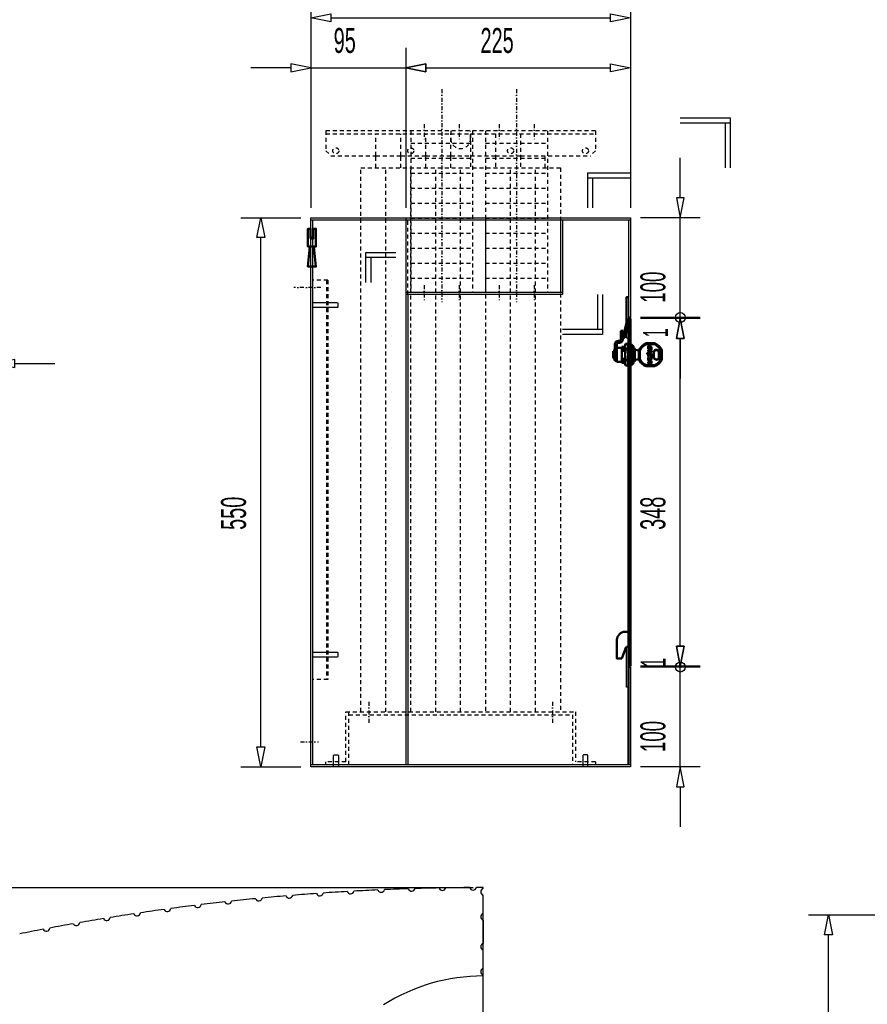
# Model space of a CAD drawing. Extents: x -12664 to -8584, y 4186 to 7036.
# Tile 14 of 35: x -11086 to -10237, y 5471 to 6457. Entities that reach past the tile are written whole.
import ezdxf
from ezdxf.enums import TextEntityAlignment as Align

# ---------------------------------------------------------------- set-up
doc = ezdxf.new("R2010")
doc.units = 0
doc.header["$MEASUREMENT"] = 0
doc.linetypes.add('DASHDOT', pattern=[8.5, 4, -2, 0.5, -2])
doc.linetypes.add('HIDDEN', pattern=[7, 4, -3])
doc.layers.get('0').update_dxf_attribs({"linetype": 'CONTINUOUS'})
for name, color, linetype in [('DIM49', 4, 'CONTINUOUS'), ('LE_GREEN', 3, 'CONTINUOUS'), ('LE_HIDDEN', 7, 'CONTINUOUS'), ('LE_MIDDLE', 7, 'CONTINUOUS'), ('LE_RED', 1, 'CONTINUOUS'), ('TXT_DIM49', 2, 'CONTINUOUS')]:
    doc.layers.add(name, color=color, linetype=linetype)
doc.layers.add('LE_ALL', color=7, linetype='CONTINUOUS', lineweight=50)

# ---------------------------------------------------------------- blocks, each defined once
blk = doc.blocks.new('_D11', base_point=(-10474.14, 5708.37))
at = {"layer": 'DIM49', "color": 1}
for p, q in [((-10404.14, 5808.37), (-10464.14, 5808.37)), ((-10424.14, 5708.37), (-10424.14, 5808.37)), ((-10404.14, 5708.37), (-10464.14, 5708.37)), ((-10424.14, 5708.37), (-10428.14, 5688.37)), ((-10420.14, 5688.37), (-10424.14, 5708.37)), ((-10428.14, 5688.37), (-10420.14, 5688.37)), ((-10424.14, 5688.37), (-10424.14, 5648.37))]:
    blk.add_line(p, q, dxfattribs=at)
blk.add_circle((-10424.14, 5808.37), 5, dxfattribs=at)
at = {"layer": 'TXT_DIM49', "width": 0.557}
blk.add_text('100', height=25, rotation=90, dxfattribs=at).set_placement((-10439.14, 5738.82), align=Align.CENTER)
blk = doc.blocks.new('_D12', base_point=(-10474.14, 5808.37))
at = {"layer": 'DIM49', "color": 1}
for p, q in [((-10424.14, 5829.37), (-10424.14, 5869.37)), ((-10420.14, 5829.37), (-10428.14, 5829.37)), ((-10428.14, 5829.37), (-10424.14, 5809.37)), ((-10424.14, 5809.37), (-10420.14, 5829.37)), ((-10404.14, 5809.37), (-10464.14, 5809.37)), ((-10404.14, 5808.37), (-10464.14, 5808.37)), ((-10424.14, 5808.37), (-10424.14, 5809.37))]:
    blk.add_line(p, q, dxfattribs=at)
at = {"layer": 'TXT_DIM49', "width": 0.479}
blk.add_text('1', height=25, rotation=90, dxfattribs=at).set_placement((-10438.92, 5813.02), align=Align.CENTER)
blk = doc.blocks.new('_D13', base_point=(-10474.14, 5809.37))
at = {"layer": 'DIM49', "color": 1}
for p, q in [((-10404.14, 6157.37), (-10464.14, 6157.37)), ((-10428.14, 6137.37), (-10424.14, 6157.37)), ((-10424.14, 6157.37), (-10420.14, 6137.37)), ((-10420.14, 6137.37), (-10428.14, 6137.37)), ((-10424.14, 5829.37), (-10424.14, 6137.37)), ((-10424.14, 5809.37), (-10428.14, 5829.37)), ((-10428.14, 5829.37), (-10420.14, 5829.37)), ((-10420.14, 5829.37), (-10424.14, 5809.37)), ((-10404.14, 5809.37), (-10464.14, 5809.37))]:
    blk.add_line(p, q, dxfattribs=at)
at = {"layer": 'TXT_DIM49', "width": 0.596}
blk.add_text('348', height=25, rotation=90, dxfattribs=at).set_placement((-10439.14, 5962.35), align=Align.CENTER)
blk = doc.blocks.new('_D14', base_point=(-10474.14, 6157.37))
at = {"layer": 'DIM49', "color": 1}
for p, q in [((-10424.14, 6158.37), (-10424.14, 6199.37)), ((-10404.14, 6158.37), (-10464.14, 6158.37)), ((-10404.14, 6157.37), (-10464.14, 6157.37)), ((-10424.14, 6157.37), (-10428.14, 6137.37)), ((-10424.14, 6157.37), (-10424.14, 6158.37)), ((-10420.14, 6137.37), (-10424.14, 6157.37)), ((-10428.14, 6137.37), (-10420.14, 6137.37)), ((-10424.14, 6137.37), (-10424.14, 6097.37))]:
    blk.add_line(p, q, dxfattribs=at)
blk.add_circle((-10424.14, 6158.37), 5, dxfattribs=at)
at = {"layer": 'TXT_DIM49', "width": 0.479}
blk.add_text('1', height=25, rotation=90, dxfattribs=at).set_placement((-10436.6, 6143.06), align=Align.CENTER)
blk = doc.blocks.new('_D15', base_point=(-10474.14, 6158.37))
at = {"layer": 'DIM49', "color": 1}
for p, q in [((-10424.14, 6278.37), (-10424.14, 6318.37)), ((-10420.14, 6278.37), (-10428.14, 6278.37)), ((-10428.14, 6278.37), (-10424.14, 6258.37)), ((-10424.14, 6258.37), (-10420.14, 6278.37)), ((-10404.14, 6258.37), (-10464.14, 6258.37)), ((-10424.14, 6158.37), (-10424.14, 6258.37)), ((-10404.14, 6158.37), (-10464.14, 6158.37))]:
    blk.add_line(p, q, dxfattribs=at)
at = {"layer": 'TXT_DIM49', "width": 0.557}
blk.add_text('100', height=25, rotation=90, dxfattribs=at).set_placement((-10439.14, 6188.82), align=Align.CENTER)
blk = doc.blocks.new('_D16', base_point=(-10794.14, 5708.37))
at = {"layer": 'DIM49', "color": 1}
for p, q in [((-10864.14, 6258.37), (-10804.14, 6258.37)), ((-10848.14, 6238.37), (-10844.14, 6258.37)), ((-10844.14, 6258.37), (-10840.14, 6238.37)), ((-10840.14, 6238.37), (-10848.14, 6238.37)), ((-10844.14, 5728.37), (-10844.14, 6238.37)), ((-10844.14, 5708.37), (-10848.14, 5728.37)), ((-10848.14, 5728.37), (-10840.14, 5728.37)), ((-10840.14, 5728.37), (-10844.14, 5708.37)), ((-10864.14, 5708.37), (-10804.14, 5708.37))]:
    blk.add_line(p, q, dxfattribs=at)
at = {"layer": 'TXT_DIM49', "width": 0.596}
blk.add_text('550', height=25, rotation=90, dxfattribs=at).set_placement((-10859.14, 5962.35), align=Align.CENTER)
blk = doc.blocks.new('_D17', base_point=(-10794.14, 6258.37))
at = {"layer": 'DIM49', "color": 1}
for p, q in [((-10794.14, 6428.37), (-10794.14, 6268.37)), ((-10699.14, 6428.37), (-10699.14, 6268.37)), ((-10794.14, 6408.37), (-10814.14, 6412.37)), ((-10814.14, 6412.37), (-10814.14, 6404.37)), ((-10679.14, 6412.37), (-10699.14, 6408.37)), ((-10679.14, 6404.37), (-10679.14, 6412.37)), ((-10814.14, 6408.37), (-10854.14, 6408.37)), ((-10814.14, 6404.37), (-10794.14, 6408.37)), ((-10794.14, 6408.37), (-10699.14, 6408.37)), ((-10699.14, 6408.37), (-10679.14, 6404.37)), ((-10679.14, 6408.37), (-10639.14, 6408.37))]:
    blk.add_line(p, q, dxfattribs=at)
at = {"layer": 'TXT_DIM49', "width": 0.596}
blk.add_text('95', height=25, rotation=360, dxfattribs=at).set_placement((-10760.21, 6423.37), align=Align.CENTER)
blk = doc.blocks.new('_D18', base_point=(-10699.14, 6258.37))
at = {"layer": 'DIM49', "color": 1}
for p, q in [((-10699.14, 6428.37), (-10699.14, 6268.37)), ((-10474.14, 6428.37), (-10474.14, 6268.37)), ((-10699.14, 6408.37), (-10679.14, 6412.37)), ((-10679.14, 6412.37), (-10679.14, 6404.37)), ((-10494.14, 6404.37), (-10494.14, 6412.37)), ((-10494.14, 6412.37), (-10474.14, 6408.37)), ((-10679.14, 6404.37), (-10699.14, 6408.37)), ((-10679.14, 6408.37), (-10494.14, 6408.37)), ((-10474.14, 6408.37), (-10494.14, 6404.37))]:
    blk.add_line(p, q, dxfattribs=at)
at = {"layer": 'TXT_DIM49', "width": 0.596}
blk.add_text('225', height=25, rotation=360, dxfattribs=at).set_placement((-10607.65, 6423.37), align=Align.CENTER)
blk = doc.blocks.new('_D19', base_point=(-10794.14, 6258.37))
at = {"layer": 'DIM49', "color": 1}
for p, q in [((-10794.14, 6478.37), (-10794.14, 6268.37)), ((-10474.14, 6478.37), (-10474.14, 6268.37)), ((-10794.14, 6458.37), (-10774.14, 6462.37)), ((-10774.14, 6462.37), (-10774.14, 6454.37)), ((-10494.14, 6454.37), (-10494.14, 6462.37)), ((-10494.14, 6462.37), (-10474.14, 6458.37)), ((-10774.14, 6454.37), (-10794.14, 6458.37)), ((-10774.14, 6458.37), (-10494.14, 6458.37)), ((-10474.14, 6458.37), (-10494.14, 6454.37))]:
    blk.add_line(p, q, dxfattribs=at)
at = {"layer": 'TXT_DIM49', "width": 0.596}
blk.add_text('320', height=25, rotation=360, dxfattribs=at).set_placement((-10655.15, 6473.37), align=Align.CENTER)
blk = doc.blocks.new('_D20', base_point=(-12593.77, 4511.1))
at = {"layer": 'DIM49', "color": 1}
blk.add_line((-10621.54, 5117.52), (-10621.54, 5577.52), dxfattribs=at)
blk = doc.blocks.new('_D21', base_point=(-12324.64, 4337.99))
at = {"layer": 'DIM49', "color": 1}
blk.add_line((-11744.64, 5587.52), (-10631.54, 5587.52), dxfattribs=at)
blk = doc.blocks.new('_D26', base_point=(-10851.85, 4310.78))
at = {"layer": 'DIM49', "color": 1}
for p, q in [((-10295.79, 5560.31), (-9158.75, 5560.31)), ((-10279.79, 5540.31), (-10275.79, 5560.31)), ((-10275.79, 5560.31), (-10271.79, 5540.31)), ((-10271.79, 5540.31), (-10279.79, 5540.31)), ((-10275.79, 4330.78), (-10275.79, 5540.31))]:
    blk.add_line(p, q, dxfattribs=at)
blk = doc.blocks.new('_D34', base_point=(-11158.24, 6136.36))
at = {"layer": 'DIM49', "color": 1}
for p, q in [((-11158.24, 6092.44), (-11158.24, 6126.36)), ((-11110.49, 6092.44), (-11110.49, 6126.36)), ((-11158.24, 6112.44), (-11178.24, 6116.44)), ((-11178.24, 6116.44), (-11178.24, 6108.44)), ((-11090.49, 6116.44), (-11110.49, 6112.44)), ((-11090.49, 6108.44), (-11090.49, 6116.44)), ((-11178.24, 6112.44), (-11218.24, 6112.44)), ((-11178.24, 6108.44), (-11158.24, 6112.44)), ((-11158.24, 6112.44), (-11110.49, 6112.44)), ((-11110.49, 6112.44), (-11090.49, 6108.44)), ((-11090.49, 6112.44), (-11050.49, 6112.44))]:
    blk.add_line(p, q, dxfattribs=at)
at = {"layer": 'TXT_DIM49', "width": 0.596}
blk.add_text('47', height=25, rotation=360, dxfattribs=at).set_placement((-11147.92, 6127.44), align=Align.CENTER)

msp = doc.modelspace()

# ---------------------------------------------------------------- linework, layer by layer
for p, q in [((-10424.14, 6358.37), (-10374.14, 6358.37)), ((-10424.14, 6353.37), (-10374.14, 6353.37)), ((-10379.14, 6353.37), (-10379.14, 6308.37)), ((-10374.14, 6358.37), (-10374.14, 6308.37)), ((-10517.14, 6303.37), (-10474.14, 6303.37)), ((-10517.14, 6303.37), (-10517.14, 6268.37)), ((-10517.14, 6298.37), (-10474.14, 6298.37)), ((-10512.14, 6298.37), (-10512.14, 6268.37)), ((-10794.14, 6258.37), (-10474.14, 6258.37)), ((-10794.14, 5708.37), (-10794.14, 6258.37)), ((-10794.14, 6256.37), (-10474.14, 6256.37)), ((-10792.14, 5710.37), (-10792.14, 6256.37)), ((-10699.14, 6258.37), (-10699.14, 5710.37)), ((-10544.14, 6258.37), (-10544.14, 6183.37)), ((-10476.14, 6256.37), (-10476.14, 5710.37)), ((-10474.14, 6258.37), (-10474.14, 6158.37)), ((-10709.14, 6218.37), (-10739.14, 6218.37)), ((-10734.14, 6218.37), (-10734.14, 6193.37)), ((-10542.14, 6183.37), (-10699.14, 6183.37)), ((-10697.14, 6181.37), (-10697.14, 5710.37)), ((-10507.14, 6181.37), (-10507.14, 6146.37)), ((-10474.14, 6157.37), (-10474.14, 5809.37)), ((-10502.14, 6146.37), (-10542.14, 6146.37)), ((-10478.14, 6138.07), (-10476.14, 6138.07)), ((-10474.14, 5710.37), (-10794.14, 5710.37))]:
    msp.add_line(p, q)
for points in [[(-10542.14, 6256.37), (-10542.14, 6181.37), (-10699.14, 6181.37)], [(-10739.14, 6193.37), (-10739.14, 6223.37), (-10709.14, 6223.37)], [(-10502.14, 6181.37), (-10502.14, 6141.37), (-10542.14, 6141.37)], [(-10478.14, 6138.07), (-10478.14, 6144.49)], [(-10476.14, 5788.07), (-10478.14, 5788.07), (-10478.14, 5828.67), (-10476.14, 5828.67)], [(-10474.14, 5808.37), (-10474.14, 5708.37), (-10794.14, 5708.37)]]:
    msp.add_lwpolyline(points)
for radius, start, end in [(2345, 32.74999, 147.24999), (2120, 90, 129.25), (2120, 50.74999, 89.99999)]:
    msp.add_arc((-10621.54, 4442.52), radius, start, end)
at = {"layer": 'LE_ALL'}
for p, q in [((-10661.1, 6308.37), (-10661.1, 6308.37)), ((-10657.5, 6308.37), (-10657.5, 6308.37)), ((-10586.1, 6308.37), (-10586.1, 6308.37)), ((-10582.5, 6308.37), (-10582.5, 6308.37)), ((-10792.14, 6238.37), (-10794.14, 6238.37)), ((-10794.14, 6237.37), (-10792.14, 6237.37)), ((-10794.14, 6209.37), (-10792.14, 6209.37)), ((-10478.14, 6153.07), (-10481.64, 6138.48)), ((-10476.14, 6158.37), (-10474.14, 6158.37)), ((-10483.64, 6145.07), (-10481.64, 6145.07)), ((-10483.64, 6145.07), (-10483.64, 6136.57)), ((-10481.64, 6145.07), (-10481.64, 6136.57)), ((-10476.14, 6152.83), (-10479.7, 6138.01)), ((-10485.14, 6135.07), (-10486.14, 6135.07)), ((-10481.64, 6138.48), (-10479.7, 6138.01)), ((-10491.39, 6124.57), (-10491.39, 6117.57)), ((-10491.39, 6124.57), (-10490.19, 6124.57)), ((-10490.19, 6124.57), (-10490.19, 6117.57)), ((-10489.96, 6115.59), (-10489.96, 6126.59)), ((-10489.64, 6131.57), (-10489.64, 6115.07)), ((-10487.64, 6131.57), (-10487.64, 6113.82)), ((-10487.64, 6128.12), (-10487.64, 6126.12)), ((-10482.64, 6127.95), (-10487.64, 6127.95)), ((-10485.14, 6133.07), (-10486.14, 6133.07)), ((-10482.64, 6129.07), (-10482.64, 6127.95)), ((-10479.56, 6129.07), (-10482.64, 6129.07)), ((-10482.64, 6114.07), (-10482.64, 6128.07)), ((-10482.64, 6128.07), (-10479.53, 6126.97)), ((-10479.53, 6128.07), (-10482.64, 6128.07)), ((-10479.53, 6126.16), (-10482.64, 6125.07)), ((-10479.03, 6125.07), (-10482.64, 6125.07)), ((-10479.53, 6129.25), (-10479.53, 6112.88)), ((-10477.03, 6131.94), (-10479.03, 6131.94)), ((-10477.03, 6126.57), (-10479.03, 6126.57)), ((-10474.14, 6125.07), (-10477.03, 6125.07)), ((-10476.53, 6112.88), (-10476.53, 6129.25)), ((-10474.14, 6129.07), (-10476.53, 6129.07)), ((-10474.14, 6128.07), (-10476.53, 6128.07)), ((-10474.14, 6128.07), (-10476.53, 6127.22)), ((-10476.53, 6125.91), (-10474.14, 6125.07)), ((-10474.14, 6131.07), (-10474.14, 6111.07)), ((-10472.64, 6131.07), (-10472.64, 6111.07)), ((-10470.14, 6128.07), (-10471.14, 6128.07)), ((-10470.14, 6114.07), (-10470.14, 6128.07)), ((-10469.64, 6124.37), (-10470.14, 6124.37)), ((-10469.64, 6125.46), (-10469.64, 6116.67)), ((-10469.2, 6125.98), (-10467.34, 6125.63)), ((-10469.2, 6125.98), (-10465.63, 6125.31)), ((-10464.63, 6125.18), (-10464.63, 6117.03)), ((-10450.09, 6131.57), (-10458.17, 6131.57)), ((-10453.13, 6129.13), (-10456.37, 6130)), ((-10456.37, 6130), (-10456.37, 6126.94)), ((-10455.47, 6126.7), (-10456.37, 6126.94)), ((-10453.11, 6125.26), (-10456.37, 6126.13)), ((-10456.37, 6126.13), (-10456.37, 6124.69)), ((-10455.01, 6124.33), (-10456.37, 6124.69)), ((-10455.01, 6124.33), (-10456.37, 6124.17)), ((-10456.37, 6124.17), (-10456.37, 6123.46)), ((-10456.37, 6123.46), (-10454.61, 6122.42)), ((-10455.11, 6128.41), (-10455.47, 6128.5)), ((-10455.47, 6128.5), (-10455.47, 6126.7)), ((-10455.11, 6128.41), (-10455.11, 6126.61)), ((-10454.39, 6126.41), (-10455.11, 6126.61)), ((-10454.39, 6128.21), (-10454.39, 6126.41)), ((-10454.03, 6128.12), (-10454.39, 6128.21)), ((-10454.03, 6126.32), (-10454.03, 6128.12)), ((-10453.13, 6126.07), (-10454.03, 6126.32)), ((-10453.13, 6129.11), (-10453.13, 6126.07)), ((-10453.11, 6125.26), (-10453.11, 6123.64)), ((-10450.84, 6123.36), (-10450.84, 6118.95)), ((-10445.54, 6123.36), (-10445.54, 6119.01)), ((-10445.26, 6123.38), (-10445.26, 6118.92)), ((-10443.63, 6125.1), (-10443.63, 6117.03)), ((-10491.39, 6117.57), (-10490.19, 6117.57)), ((-10487.64, 6115.07), (-10489.64, 6115.07)), ((-10479.53, 6115.97), (-10482.64, 6117.07)), ((-10479.53, 6117.07), (-10482.64, 6117.07)), ((-10479.53, 6115.16), (-10482.64, 6114.07)), ((-10479.53, 6114.07), (-10482.64, 6114.07)), ((-10477.03, 6115.57), (-10479.03, 6115.57)), ((-10474.14, 6117.07), (-10476.53, 6117.07)), ((-10474.14, 6117.07), (-10476.53, 6116.22)), ((-10474.14, 6114.07), (-10476.53, 6114.91)), ((-10474.14, 6114.07), (-10476.53, 6114.07)), ((-10470.14, 6114.07), (-10471.14, 6114.07)), ((-10469.64, 6117.77), (-10470.14, 6117.77)), ((-10469.05, 6116.18), (-10465.63, 6116.82)), ((-10469.05, 6116.18), (-10467.5, 6116.47)), ((-10457.45, 6123.18), (-10457.45, 6121.74)), ((-10454.61, 6122.42), (-10457.45, 6123.18)), ((-10453.11, 6120.58), (-10457.45, 6121.74)), ((-10456.37, 6120.64), (-10456.37, 6119.2)), ((-10451.72, 6119.39), (-10456.37, 6120.64)), ((-10454.97, 6118.83), (-10456.37, 6119.2)), ((-10456.37, 6118.3), (-10454.95, 6118.83)), ((-10456.37, 6118.3), (-10456.37, 6117.11)), ((-10454.91, 6117.52), (-10456.37, 6117.11)), ((-10456.37, 6116.75), (-10456.37, 6115.3)), ((-10456.37, 6116.75), (-10453.11, 6114.89)), ((-10456.37, 6115.3), (-10455.83, 6114.99)), ((-10456.37, 6113.77), (-10455.83, 6113.77)), ((-10456.37, 6113.77), (-10456.37, 6112.51)), ((-10455.83, 6114.99), (-10455.83, 6113.77)), ((-10455.19, 6114.62), (-10455.19, 6113.77)), ((-10455.19, 6114.62), (-10453.68, 6113.77)), ((-10455.19, 6113.77), (-10453.68, 6113.77)), ((-10454.91, 6117.52), (-10453.11, 6116.41)), ((-10453.11, 6117.76), (-10454.38, 6118.67)), ((-10451.72, 6117.95), (-10454.37, 6118.67)), ((-10453.11, 6122.38), (-10453.11, 6120.58)), ((-10453.11, 6117.76), (-10453.11, 6116.41)), ((-10453.11, 6114.89), (-10453.11, 6112.51)), ((-10451.72, 6119.39), (-10451.72, 6117.95)), ((-10479.56, 6113.07), (-10482.64, 6113.07)), ((-10479.03, 6110.19), (-10477.03, 6110.19)), ((-10474.14, 6113.07), (-10476.5, 6113.07)), ((-10458.35, 6109.57), (-10449.91, 6109.57)), ((-10450.09, 6110.57), (-10458.17, 6110.57)), ((-10456.37, 6112.51), (-10453.11, 6112.51)), ((-10479.57, 5843.67), (-10476.14, 5843.67)), ((-10476.14, 5841.17), (-10474.14, 5841.17)), ((-10478.29, 5828.67), (-10482.57, 5816.92)), ((-10476.14, 5831.17), (-10474.14, 5831.17)), ((-10476.14, 5809.37), (-10476.14, 5710.37)), ((-10474.14, 5808.37), (-10476.14, 5808.37))]:
    msp.add_line(p, q, dxfattribs=at)
for points in [[(-10794.44, 6237.37), (-10791.84, 6237.37), (-10791.84, 6247.37), (-10789.14, 6247.37), (-10789.14, 6229.37), (-10797.14, 6229.37), (-10797.14, 6247.37), (-10794.44, 6247.37), (-10794.44, 6237.37)], [(-10795.14, 6229.37), (-10797.14, 6209.37), (-10789.14, 6209.37), (-10791.14, 6229.37)], [(-10478.14, 6153.07), (-10478.14, 6178.67), (-10476.14, 6178.67)], [(-10476.14, 6157.37), (-10474.14, 6157.37), (-10474.14, 5809.37), (-10476.14, 5809.37), (-10476.14, 6157.37)], [(-10474.14, 6131.07), (-10472.64, 6131.07), (-10471.14, 6129.57)], [(-10474.14, 6111.07), (-10472.64, 6111.07), (-10471.14, 6112.57), (-10471.14, 6129.57)], [(-10453.11, 6123.64), (-10454.91, 6123.43), (-10453.11, 6122.38)], [(-10450.56, 6123.49), (-10450.56, 6118.95), (-10450.56, 6123.36)], [(-10487.64, 6114.07), (-10482.64, 6114.07), (-10482.64, 6113.07)], [(-10478.14, 5828.67), (-10476.14, 5828.67), (-10476.14, 5809.37)]]:
    msp.add_lwpolyline(points, dxfattribs=at)
for points in [[(-10479.03, 6131.94, 0.197705), (-10479.03, 6126.57, 0.090909), (-10479.03, 6115.57, 0.197705), (-10479.03, 6110.19)], [(-10449.91, 6132.57), (-10458.35, 6132.57, 0.220294), (-10465.63, 6125.29), (-10465.63, 6116.84, 0.158513), (-10460.95, 6110.89)], [(-10442.63, 6116.84), (-10442.63, 6125.29, 0.220294), (-10449.91, 6132.57)], [(-10482.57, 5816.92), (-10487.57, 5816.92), (-10487.57, 5835.67, -0.414214), (-10479.57, 5843.67)]]:
    msp.add_lwpolyline(points, format="xyb", dxfattribs=at)
for centre, radius, start, end in [((-10486.14, 6131.57), 3.5, 90, 180), ((-10485.14, 6136.57), 1.5, -90, 0), ((-10485.14, 6136.57), 3.5, -90, 0), ((-10486.14, 6131.57), 1.5, 90, 180), ((-10483.56, 6129.25), 7.06, -22.36693, 22.36693), ((-10507.03, 6121.07), 30.5, -10.38886, 10.38886), ((-10469.14, 6125.46), 0.5, 79.29883, 180), ((-10454.13, 6121.07), 11.25, 111.03947, 158.96053), ((-10448.04, 6123.36), 2.8, -2.93258, -174.8132), ((-10448.04, 6123.36), 2.5, 0, -176.10374), ((-10454.13, 6121.07), 11.25, 21.03947, 68.96053), ((-10483.56, 6112.88), 7.06, -22.36693, 22.36693), ((-10469.14, 6116.67), 0.5, 180, -79.29883), ((-10454.13, 6121.07), 11.25, -158.96053, -111.03947), ((-10448.05, 6118.95), 2.8, 179.37303, -0.32723), ((-10448.04, 6118.95), 2.5, -179.88949, 3.19682), ((-10454.13, 6121.07), 11.25, -68.96053, -21.03947), ((-10454.13, 6121.07), 12.25, -69.84693, -20.15307), ((-10454.13, 6121.07), 12.25, -123.81818, -110.15307)]:
    msp.add_arc(centre, radius, start, end, dxfattribs=at)
at = {"layer": 'LE_GREEN'}
for p, q in [((-10621.54, 5586.6), (-10621.54, 5587.52)), ((-10621.54, 5561.6), (-10621.54, 5579.89)), ((-10621.54, 5554.89), (-10621.54, 5531.6)), ((-10621.54, 5506.6), (-10621.54, 5524.89)), ((-10621.54, 5498.97), (-10621.54, 5499.89))]:
    msp.add_line(p, q, dxfattribs=at)
for centre, radius, start, end in [((-10621.54, 3242.52), 2345, 94.08133, 94.66747), ((-10785.16, 5582.8), 3.5, -159.3581, -12.64312), ((-10621.54, 3242.52), 2345, 93.33132, 93.91746), ((-10754.51, 5584.75), 3.5, -160.10811, -13.39313), ((-10621.54, 3242.52), 2345, 92.58131, 93.16745), ((-10723.84, 5586.29), 3.5, -160.85811, -14.14314), ((-10621.54, 3242.52), 2345, 91.8313, 92.41744), ((-10693.16, 5587.42), 3.5, -161.60812, -14.89315), ((-10621.54, 3242.52), 2345, 91.08129, 91.66743), ((-10662.46, 5588.16), 3.5, -162.35813, -15.64315), ((-10621.54, 3242.52), 2345, 90.33128, 90.91742), ((-10631.75, 5588.5), 3.5, -163.10814, -16.39316), ((-10621.54, 3242.52), 2345, 89.99999, 90.16742), ((-10620.54, 5583.24), 3.5, 106.60154, -106.60156), ((-10621.54, 3242.52), 2345, 96.33135, 96.91749), ((-10876.92, 5574.58), 3.5, -157.10807, -10.3931), ((-10621.54, 3242.52), 2345, 95.58134, 96.16748), ((-10846.37, 5577.72), 3.5, -157.85808, -11.1431), ((-10621.54, 3242.52), 2345, 94.83133, 95.41747), ((-10815.78, 5580.46), 3.5, -158.60809, -11.89311), ((-10621.54, 3242.52), 2345, 98.58138, 99.16752), ((-10968.28, 5562.75), 3.5, -154.85805, -8.14307), ((-10621.54, 3242.52), 2345, 97.83137, 98.41751), ((-10937.88, 5567.09), 3.5, -155.60805, -8.89308), ((-10621.54, 3242.52), 2345, 97.08136, 97.6675), ((-10907.42, 5571.03), 3.5, -156.35806, -9.64309), ((-10620.54, 5558.24), 3.5, 106.60154, -106.60156), ((-11028.9, 5552.88), 3.5, -153.35803, -6.64305), ((-10621.54, 3242.52), 2345, 99.33138, 99.91753), ((-10998.62, 5558.01), 3.5, -154.10804, -7.39306), ((-10621.54, 3242.52), 2345, 100.8314, 101.41754), ((-11059.1, 5547.35), 3.5, -152.60802, -5.89304), ((-10621.54, 3242.52), 2345, 100.08139, 100.66753), ((-10620.54, 5528.24), 3.5, 106.60154, -106.60156), ((-10620.54, 5503.24), 3.5, 106.60154, -106.60156), ((-10621.54, 5311.38), 187.59, 90.00003, 122.17432)]:
    msp.add_arc(centre, radius, start, end, dxfattribs=at)
at = {"layer": 'LE_HIDDEN', "color": 1, "linetype": 'HIDDEN'}
for p, q in [((-10779.14, 6345.37), (-10779.14, 6325.37)), ((-10509.14, 6345.37), (-10779.14, 6345.37)), ((-10509.14, 6345.37), (-10779.14, 6345.37)), ((-10694.14, 6345.37), (-10694.14, 6183.37)), ((-10632.14, 6345.37), (-10632.14, 6183.37)), ((-10619.14, 6345.37), (-10619.14, 6183.37)), ((-10557.14, 6345.37), (-10557.14, 6183.37)), ((-10509.14, 6345.37), (-10509.14, 6325.37)), ((-10694.14, 6332.87), (-10632.14, 6332.87)), ((-10619.14, 6332.87), (-10557.14, 6332.87)), ((-10779.14, 6325.37), (-10774.14, 6320.37)), ((-10509.14, 6325.37), (-10514.14, 6320.37)), ((-10694.14, 6317.87), (-10632.14, 6317.87)), ((-10619.14, 6317.87), (-10557.14, 6317.87)), ((-10559.36, 6308.37), (-10559.36, 6320.37)), ((-10744.14, 5763.37), (-10744.14, 6308.37)), ((-10744.14, 6308.37), (-10544.14, 6308.37)), ((-10719.14, 5763.37), (-10719.14, 6308.37)), ((-10694.14, 5763.37), (-10694.14, 6308.37)), ((-10694.14, 6302.87), (-10632.14, 6302.87)), ((-10669.14, 5763.37), (-10669.14, 6308.37)), ((-10644.14, 5763.37), (-10644.14, 6308.37)), ((-10619.14, 6302.87), (-10557.14, 6302.87)), ((-10594.14, 5763.37), (-10594.14, 6308.37)), ((-10569.14, 5763.37), (-10569.14, 6308.37)), ((-10544.14, 6308.37), (-10544.14, 5763.37)), ((-10694.14, 6287.87), (-10632.14, 6287.87)), ((-10619.14, 6287.87), (-10557.14, 6287.87)), ((-10694.14, 6272.87), (-10632.14, 6272.87)), ((-10619.14, 6272.87), (-10557.14, 6272.87)), ((-10697.14, 6181.37), (-10697.14, 6256.37)), ((-10694.14, 6257.87), (-10632.14, 6257.87)), ((-10619.14, 6258.37), (-10619.14, 5763.37)), ((-10619.14, 6257.87), (-10557.14, 6257.87)), ((-10694.14, 6242.87), (-10632.14, 6242.87)), ((-10619.14, 6242.87), (-10557.14, 6242.87)), ((-10694.14, 6227.87), (-10632.14, 6227.87)), ((-10619.14, 6227.87), (-10557.14, 6227.87)), ((-10694.14, 6212.87), (-10632.14, 6212.87)), ((-10619.14, 6212.87), (-10557.14, 6212.87)), ((-10777.14, 6195.87), (-10792.14, 6195.87)), ((-10778.64, 6195.87), (-10778.64, 5795.87)), ((-10777.14, 6195.87), (-10777.14, 5795.87)), ((-10694.14, 6197.87), (-10632.14, 6197.87)), ((-10619.14, 6197.87), (-10557.14, 6197.87)), ((-10478.14, 6144.49), (-10478.14, 6153.07)), ((-10777.14, 5795.87), (-10792.14, 5795.87)), ((-10759.14, 5763.37), (-10529.14, 5763.37)), ((-10759.14, 5713.37), (-10759.14, 5763.37)), ((-10756.14, 5710.37), (-10756.14, 5763.37)), ((-10756.14, 5760.37), (-10532.14, 5760.37)), ((-10532.14, 5760.37), (-10532.14, 5710.37)), ((-10529.14, 5763.37), (-10529.14, 5713.37)), ((-10779.14, 5710.37), (-10779.14, 5713.37)), ((-10759.14, 5713.37), (-10779.14, 5713.37)), ((-10509.14, 5713.37), (-10529.14, 5713.37)), ((-10509.14, 5713.37), (-10509.14, 5710.37))]:
    msp.add_line(p, q, dxfattribs=at)
for points in [[(-12591.01, 5711.7, -0.254675), (-10623.54, 6785.52), (-10623.54, 6704.52), (-10641.54, 6704.52)], [(-10623.54, 6564.52, 0.172955), (-11965.69, 6084.51), (-11905.58, 6010.95, 0.078205), (-12325.24, 5540.75), (-12592.69, 5712.78)], [(-10654.14, 6345.37), (-10654.14, 6337.62, 1), (-10634.14, 6337.62), (-10634.14, 6345.37)]]:
    msp.add_lwpolyline(points, format="xyb", dxfattribs=at)
for points in [[(-10779.14, 6342.37), (-10654.14, 6342.37), (-10634.14, 6342.37), (-10509.14, 6342.37)], [(-10728.93, 6308.37), (-10728.93, 6320.37), (-10728.93, 6342.37)], [(-10703.93, 6308.37), (-10703.93, 6320.37), (-10703.93, 6342.37)], [(-10678.93, 6308.37), (-10678.93, 6320.37), (-10678.93, 6342.37)], [(-10653.93, 6308.37), (-10653.93, 6320.37), (-10653.93, 6342.37)], [(-10634.36, 6342.37), (-10634.36, 6320.37), (-10634.36, 6308.37)], [(-10609.36, 6342.37), (-10609.36, 6320.37), (-10609.36, 6308.37)], [(-10584.36, 6342.37), (-10584.36, 6320.37), (-10584.36, 6308.37)], [(-10774.14, 6320.37), (-10728.93, 6320.37), (-10703.93, 6320.37), (-10678.93, 6320.37), (-10653.93, 6320.37), (-10634.36, 6320.37), (-10609.36, 6320.37), (-10584.36, 6320.37), (-10514.14, 6320.37)]]:
    msp.add_lwpolyline(points, dxfattribs=at)
for centre in [(-10769.14, 6325.37), (-10694.14, 6325.37), (-10594.14, 6325.37), (-10519.14, 6325.37)]:
    msp.add_circle(centre, 3, dxfattribs=at)
for radius, start, end in [(2343, 32.79889, 89.95109), (2122, 50.69598, 89.94599)]:
    msp.add_arc((-10621.54, 4442.52), radius, start, end, dxfattribs=at)
at = {"layer": 'LE_MIDDLE', "color": 1, "linetype": 'DASHDOT'}
for p, q in [((-10663.14, 6386.97), (-10663.14, 6173.87)), ((-10588.14, 6386.97), (-10588.14, 6173.87)), ((-10680.64, 6351.87), (-10680.64, 6334.87)), ((-10645.64, 6351.87), (-10645.64, 6334.87)), ((-10605.64, 6351.87), (-10605.64, 6334.87)), ((-10570.64, 6351.87), (-10570.64, 6334.87)), ((-10784.14, 6188.37), (-10811.14, 6188.37)), ((-10680.64, 6190.87), (-10680.64, 6173.87)), ((-10645.64, 6190.87), (-10645.64, 6173.87)), ((-10605.64, 6190.87), (-10605.64, 6173.87)), ((-10570.64, 6190.87), (-10570.64, 6173.87)), ((-10736.14, 5773.37), (-10736.14, 5750.37)), ((-10552.14, 5773.37), (-10552.14, 5750.37)), ((-10804.64, 5733.37), (-10786.64, 5733.37))]:
    msp.add_line(p, q, dxfattribs=at)
at = {"layer": 'LE_RED'}
for points in [[(-10792.14, 6173.37), (-10767.64, 6173.37), (-10767.14, 6172.87), (-10767.14, 6168.87), (-10767.64, 6168.37), (-10792.14, 6168.37)], [(-10792.14, 5823.37), (-10767.64, 5823.37), (-10767.14, 5822.87), (-10767.14, 5818.87), (-10767.64, 5818.37), (-10792.14, 5818.37)], [(-10771.64, 5708.37), (-10771.64, 5719.87), (-10771.14, 5720.37), (-10767.14, 5720.37), (-10766.64, 5719.87), (-10766.64, 5708.37)], [(-10516.64, 5708.37), (-10516.64, 5719.87), (-10517.14, 5720.37), (-10521.14, 5720.37), (-10521.64, 5719.87), (-10521.64, 5708.37)]]:
    msp.add_lwpolyline(points, dxfattribs=at)

# ---------------------------------------------------------------- block references
at = {"layer": 'DIM49'}
for name, p in [('_D19', (-10794.14, 6258.37)), ('_D17', (-10794.14, 6258.37)), ('_D18', (-10699.14, 6258.37)), ('_D15', (-10474.14, 6158.37)), ('_D16', (-10794.14, 5708.37)), ('_D14', (-10474.14, 6157.37)), ('_D13', (-10474.14, 5809.37)), ('_D34', (-11158.24, 6136.36)), ('_D12', (-10474.14, 5808.37)), ('_D11', (-10474.14, 5708.37)), ('_D21', (-12324.64, 4337.99)), ('_D20', (-12593.77, 4511.1)), ('_D26', (-10851.85, 4310.78))]:
    msp.add_blockref(name, p, dxfattribs=at)

doc.saveas('drawing.dxf')
